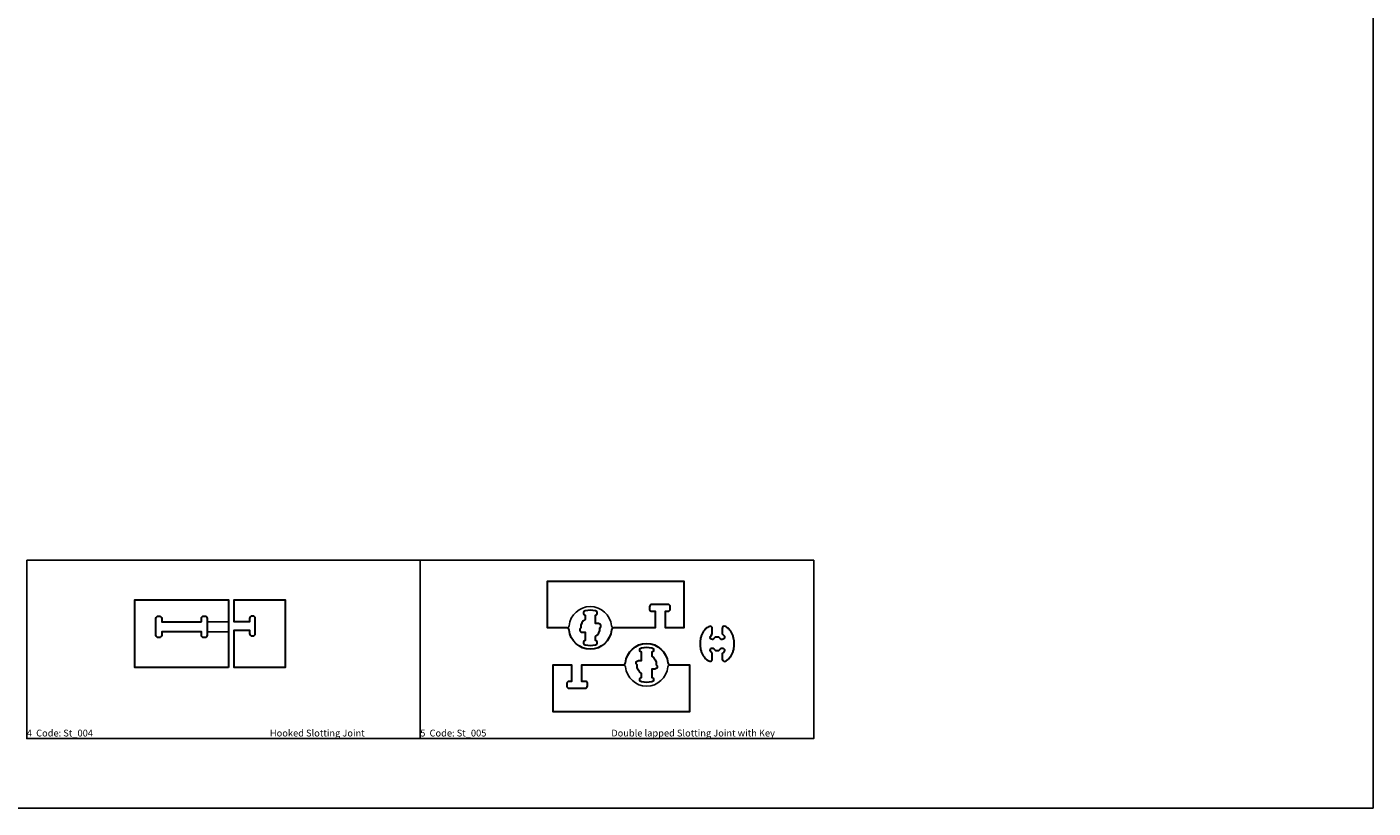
# Model space of a CAD drawing. Header units: millimetres. Extents: x 2699 to 13077, y -123 to 3757.
# Tile 9 of 11: x 10705 to 13077, y 627 to 2002. Entities that reach past the tile are written whole.
import ezdxf

# ---------------------------------------------------------------- set-up
doc = ezdxf.new("R2010")
doc.units = ezdxf.units.MM
doc.layers.add('3mm engrave', color=5, linetype='Continuous')
for name, color, linetype, lineweight in [('cut 18 mm', 7, 'Continuous', 30), ('engrave 9mm', 3, 'Continuous', 25), ('text', 9, 'Continuous', 50)]:
    doc.layers.add(name, color=color, linetype=linetype, lineweight=lineweight)
doc.styles.get("Standard").update_dxf_attribs({"font": 'arial.ttf'})

msp = doc.modelspace()

# ---------------------------------------------------------------- linework, layer by layer
for points in [[(6606.1, 3757.2), (13077, 3757.2), (13077, 626.6), (6606.1, 626.6)], [(10704.9, 1063), (11398.1, 1063), (11398.1, 749), (10704.9, 749)], [(11398.1, 1063), (12091.4, 1063), (12091.4, 749), (11398.1, 749)]]:
    msp.add_lwpolyline(points, close=True)
at = {"layer": '3mm engrave', "linetype": 'Continuous'}
msp.add_lwpolyline([(11060, 954.7), (11060, 936.7), (11022.5, 936.7), (11022.5, 954.7)], close=True, dxfattribs=at)
at = {"layer": 'cut 18 mm', "color": 7, "linetype": 'Continuous'}
msp.add_line((11060, 954.7), (11060, 954.7), dxfattribs=at)
for points in [[(11656.4, 943.9), (11622.6, 943.9), (11622.6, 1026.4), (11622.6, 1026.4), (11862.6, 1026.4), (11862.6, 1026.4), (11862.6, 943.9), (11830.1, 943.9), (11830.1, 973.2), (11830.1, 973.2), (11834.5, 973.2), (11834.5, 973.2, 0.414214), (11838.6, 977.3), (11838.6, 977.3), (11838.6, 981.1), (11838.6, 981.1, 0.414214), (11834.5, 985.2), (11834.5, 985.2), (11806.2, 985.2), (11806.2, 985.2, 0.414214), (11802.1, 981.1), (11802.1, 981.1), (11802.1, 977.3), (11802.1, 977.3, 0.494702), (11804.7, 973.2), (11804.7, 973.2), (11812.1, 973.2), (11812.1, 973.2), (11812.1, 943.9), (11739.2, 943.9)], [(11706.8, 913.9, 0.791592), (11706.8, 921.9), (11706.8, 921.9), (11706.8, 928.9), (11706.8, 928.9, 0.296529), (11714.5, 943.9), (11714.5, 943.9, 0.740121), (11712.2, 951.4), (11712.2, 951.4), (11706.8, 951.4), (11706.8, 951.4), (11706.8, 966), (11706.8, 966, 0.791683), (11706.8, 973.9), (11706.8, 973.9), (11706.8, 973.9), (11706.8, 973.9, 0.102588), (11688.8, 973.9), (11688.8, 973.9), (11688.8, 973.9), (11688.8, 973.9, 0.791683), (11688.8, 966), (11688.8, 966), (11688.8, 958.9), (11688.8, 958.9, 0.296529), (11681, 943.9), (11681, 943.9, 0.740121), (11683.3, 936.4), (11683.3, 936.4), (11688.8, 936.4), (11688.8, 936.4), (11688.8, 921.9), (11688.8, 921.9, 0.785406), (11688.7, 914), (11688.7, 914, 0.103095), (11706.8, 913.9), (11706.8, 913.9), (11706.8, 913.9)], [(11739.2, 943.9, 0.385587), (11735.1, 940.2), (11735.1, 940.2, -0.905853), (11660.4, 940.2), (11660.4, 940.2, 0.385587), (11656.4, 943.9)], [(11908.3, 946.6, 0.058272), (11904.3, 944.8, 0.052883), (11900.6, 941.9, 0.047411), (11897.4, 938.2, 0.042737), (11894.8, 933.7, 0.039216), (11892.9, 928.6, 0.036909), (11891.7, 923.2, 0.045803), (11891.3, 918.8, 0.019961), (11891.7, 908.6, 0.036909), (11892.9, 903.1, 0.039216), (11894.8, 898.1, 0.042737), (11897.5, 893.6, 0.047411), (11900.7, 889.9, 0.052883), (11904.4, 887, 0.067939), (11908.4, 885.1, 0.619709), (11912.3, 889), (11912.3, 889), (11912.3, 898.5), (11912.3, 898.5), (11910.9, 901.4), (11910.9, 901.4, -1.136095), (11915.2, 907.2), (11915.2, 907.2), (11918.1, 904.3), (11918.1, 904.3), (11924.5, 904.3), (11924.5, 904.3), (11927.4, 907.2), (11927.4, 907.2, -0.999999), (11933.2, 901.4), (11933.2, 901.4), (11930.3, 898.5), (11930.3, 898.5), (11930.3, 889), (11930.3, 889, 0.512856), (11935.7, 885.1, 0.089953), (11938.2, 887, 0.052883), (11941.9, 889.9, 0.047411), (11945.1, 893.6, 0.042737), (11947.7, 898.1, 0.039216), (11949.7, 903.1, 0.036909), (11950.9, 908.6, 0.019961), (11951.3, 918.8, 0.045731), (11950.8, 923.2, 0.036909), (11949.7, 928.6, 0.039216), (11947.7, 933.7, 0.042737), (11945.1, 938.2, 0.047411), (11941.9, 941.9, 0.052883), (11938.2, 944.8, 0.082227), (11935.7, 946.6, 0.512859), (11930.3, 942.8), (11930.3, 942.8), (11930.3, 933.3), (11930.3, 933.3), (11933.1, 930.4), (11933.1, 930.4, -0.999999), (11927.4, 924.6), (11927.4, 924.6), (11924.5, 927.5), (11924.5, 927.5), (11918, 927.5), (11918, 927.5), (11915.1, 924.6), (11915.1, 924.6, -1.136095), (11910.9, 930.4), (11910.9, 930.4), (11912.3, 933.3), (11912.3, 933.3), (11912.3, 942.8), (11912.3, 942.8, 0.619722), (11908.3, 946.6), (11908.3, 946.6), (11908.3, 946.6)], [(11806.1, 908.8, -0.791592), (11806.1, 900.9), (11806.1, 900.9), (11806.1, 893.8), (11806.1, 893.8, -0.296529), (11813.9, 878.8), (11813.9, 878.8, -0.740121), (11811.6, 871.3), (11811.6, 871.3), (11806.1, 871.3), (11806.1, 871.3), (11806.1, 856.8), (11806.1, 856.8, -0.791683), (11806.1, 848.8), (11806.1, 848.8), (11806.1, 848.8), (11806.1, 848.8, -0.102588), (11788.1, 848.8), (11788.1, 848.8), (11788.1, 848.8), (11788.1, 848.8, -0.791683), (11788.1, 856.8), (11788.1, 856.8), (11788.1, 863.8), (11788.1, 863.8, -0.296529), (11780.3, 878.8), (11780.3, 878.8, -0.740121), (11782.6, 886.3), (11782.6, 886.3), (11788.1, 886.3), (11788.1, 886.3), (11788.1, 900.9), (11788.1, 900.9, -0.785406), (11788.1, 908.8), (11788.1, 908.8, -0.103095), (11806.1, 908.8), (11806.1, 908.8), (11806.1, 908.8)]]:
    msp.add_lwpolyline(points, format="xyb", dxfattribs=at)
for points in [[(11060, 874.3), (11060, 874.3), (10895, 874.3), (10895, 874.3), (10895, 993.2), (10895, 993.2), (11060, 993.2), (11060, 993.2), (11060, 936.7)], [(11022.5, 954.7), (11022.5, 954.7)]]:
    msp.add_lwpolyline(points, close=True, dxfattribs=at)
for points in [[(11097.5, 939.7), (11097.5, 939.7), (11097.5, 933.8), (11097.5, 933.8, 0.414214), (11101.6, 929.7), (11101.6, 929.7), (11103.4, 929.7), (11103.4, 929.7, 0.414214), (11107.5, 933.8), (11107.5, 933.8), (11107.5, 960.6), (11107.5, 960.6, 0.414214), (11103.4, 964.7), (11103.4, 964.7), (11101.6, 964.7), (11101.6, 964.7, 0.414214), (11097.5, 960.6), (11097.5, 960.6), (11097.5, 954.7), (11097.5, 954.7), (11070, 954.7), (11070, 993.2), (11070, 993.2), (11160, 993.2), (11160, 993.2), (11160, 874.3), (11160, 874.3), (11070, 874.3), (11070, 874.3), (11070, 939.7)], [(11012.5, 954.7), (11012.5, 954.7), (11012.5, 960.6), (11012.5, 960.6, -0.414214), (11016.6, 964.7), (11016.6, 964.7), (11018.4, 964.7), (11018.4, 964.7, -0.414214), (11022.5, 960.6), (11022.5, 960.6), (11022.5, 936.7), (11022.5, 936.7), (11022.5, 930.8), (11022.5, 930.8, -0.414214), (11018.4, 926.7), (11018.4, 926.7), (11016.6, 926.7), (11016.6, 926.7, -0.414214), (11012.5, 930.8), (11012.5, 930.8), (11012.5, 936.7), (11012.5, 936.7), (10942.5, 936.7), (10942.5, 936.7), (10942.5, 930.8), (10942.5, 930.8, -0.414214), (10938.4, 926.7), (10938.4, 926.7), (10936.6, 926.7), (10936.6, 926.7, -0.414214), (10932.5, 930.8), (10932.5, 930.8), (10932.5, 960.6), (10932.5, 960.6, -0.414214), (10936.6, 964.7), (10936.6, 964.7), (10938.4, 964.7), (10938.4, 964.7, -0.414214), (10942.5, 960.6), (10942.5, 960.6), (10942.5, 954.7)], [(11755.7, 878.8, 0.430748), (11759.7, 882.5), (11759.7, 882.5, -0.905853), (11834.4, 882.5), (11834.4, 882.5, 0.410055), (11838.5, 878.8), (11872.3, 878.8), (11872.3, 796.3), (11872.3, 796.3), (11632.3, 796.3), (11632.3, 796.3), (11632.3, 878.8), (11664.8, 878.8), (11664.8, 849.6), (11664.8, 849.6), (11660.4, 849.6), (11660.4, 849.6, 0.414214), (11656.3, 845.5), (11656.3, 845.5), (11656.3, 841.7), (11656.3, 841.7, 0.414214), (11660.4, 837.6), (11660.4, 837.6), (11688.7, 837.6), (11688.7, 837.6, 0.414214), (11692.8, 841.7), (11692.8, 841.7), (11692.8, 845.5), (11692.8, 845.5, 0.494702), (11690.2, 849.6), (11690.2, 849.6), (11682.8, 849.6), (11682.8, 849.6), (11682.8, 878.8)]]:
    msp.add_lwpolyline(points, format="xyb", close=True, dxfattribs=at)
at = {"layer": 'engrave 9mm', "linetype": 'Continuous'}
for points in [[(11656.4, 943.9, 0.385587), (11660.4, 947.6), (11660.4, 947.6, -0.905853), (11735.1, 947.6, 0.385587), (11739.2, 943.9)], [(11706.8, 913.9, 0.791592), (11706.8, 921.9), (11706.8, 921.9), (11706.8, 928.9), (11706.8, 928.9, 0.296529), (11714.5, 943.9), (11714.5, 943.9, 0.740121), (11712.2, 951.4), (11712.2, 951.4), (11706.8, 951.4), (11706.8, 951.4), (11706.8, 966), (11706.8, 966, 0.791683), (11706.8, 973.9), (11706.8, 973.9), (11706.8, 973.9), (11706.8, 973.9, 0.102588), (11688.8, 973.9), (11688.8, 973.9), (11688.8, 973.9), (11688.8, 973.9, 0.791683), (11688.8, 966), (11688.8, 966), (11688.8, 958.9), (11688.8, 958.9, 0.296529), (11681, 943.9), (11681, 943.9, 0.740121), (11683.3, 936.4), (11683.3, 936.4), (11688.8, 936.4), (11688.8, 936.4), (11688.8, 921.9), (11688.8, 921.9, 0.785406), (11688.7, 914), (11688.7, 914, 0.103095), (11706.8, 913.9), (11706.8, 913.9), (11706.8, 913.9)], [(11739.2, 943.9, 0.385587), (11735.1, 940.2, -0.905853), (11660.4, 940.2, 0.385587), (11656.4, 943.9)], [(11806.1, 908.8, -0.791592), (11806.1, 900.9), (11806.1, 900.9), (11806.1, 893.8), (11806.1, 893.8, -0.296529), (11813.9, 878.8), (11813.9, 878.8, -0.740121), (11811.6, 871.3), (11811.6, 871.3), (11806.1, 871.3), (11806.1, 871.3), (11806.1, 856.8), (11806.1, 856.8, -0.791683), (11806.1, 848.8), (11806.1, 848.8), (11806.1, 848.8), (11806.1, 848.8, -0.102588), (11788.1, 848.8), (11788.1, 848.8), (11788.1, 848.8), (11788.1, 848.8, -0.791683), (11788.1, 856.8), (11788.1, 856.8), (11788.1, 863.8), (11788.1, 863.8, -0.296529), (11780.3, 878.8), (11780.3, 878.8, -0.740121), (11782.6, 886.3), (11782.6, 886.3), (11788.1, 886.3), (11788.1, 886.3), (11788.1, 900.9), (11788.1, 900.9, -0.785406), (11788.1, 908.8), (11788.1, 908.8, -0.103095), (11806.1, 908.8), (11806.1, 908.8), (11806.1, 908.8)], [(11838.5, 878.8, 0.385607), (11834.4, 875.1), (11834.4, 875.1, -0.905853), (11759.7, 875.1, 0.385587), (11755.7, 878.8)]]:
    msp.add_lwpolyline(points, format="xyb", dxfattribs=at)

# ---------------------------------------------------------------- texts
at = {"layer": 'text', "char_height": 12, "attachment_point": 1}
for s, insert in [('4  Code: St_004                                                                                     Hooked Slotting Joint', (10704.9, 764.6)), ('5  Code: St_005                                                            Double lapped Slotting Joint with Key', (11398.1, 764.6))]:
    msp.add_mtext_dynamic_manual_height_columns(s, width=693.228, gutter_width=12.5, heights=[0], dxfattribs=dict(at, insert=insert))

doc.saveas('drawing.dxf')
